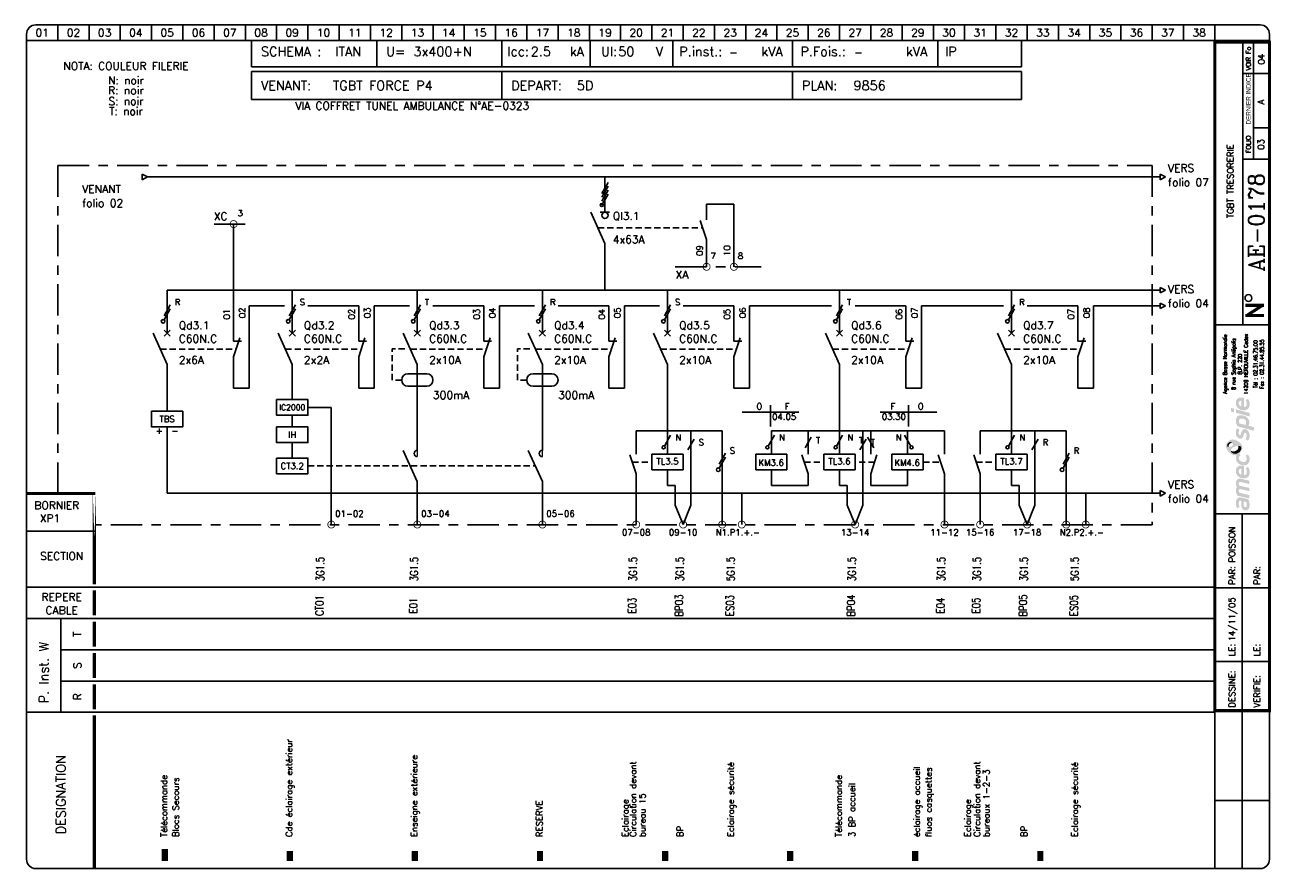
# Model space of a CAD drawing. Header units: millimetres. Extents: x 0 to 398, y -1 to 270.
import ezdxf
from ezdxf.enums import TextEntityAlignment as Align

# ---------------------------------------------------------------- set-up
doc = ezdxf.new("R2010")
doc.units = ezdxf.units.MM
doc.header["$LTSCALE"] = 20
doc.header["$MEASUREMENT"] = 0
doc.linetypes.add('AXES', pattern=[0.95, 0.5, -0.15, 0.15, -0.15])
doc.linetypes.add('DISCONTINU', pattern=[0.15, 0.1, -0.05])
for name, color, linetype in [('POINTILLE', 5, 'DISCONTINU'), ('TEXTE', 3, 'Continuous'), ('TRAIAXE', 6, 'AXES'), ('TRAIFIN', 1, 'Continuous'), ('TRAIGROS', 2, 'Continuous'), ('TRAIMOY', 4, 'Continuous')]:
    doc.layers.add(name, color=color, linetype=linetype)
doc.styles.add('ROMANC', font='romanc')
doc.styles.add('ROMANS8', font='ROMANS8.shx')
doc.styles.get("Standard").update_dxf_attribs({"font": 'simplex.shx'})
doc.styles.add('TEXTE', font='txt8', dxfattribs={"height": 2.5})
doc.styles.add('TXT', font='txt', dxfattribs={"width": 0.8})

# ---------------------------------------------------------------- blocks, each defined once
blk = doc.blocks.new('CART')
at = {"layer": 'TEXTE', "color": 7}
for p, q in [((72.02, 264.91), (72.02, 256.49)), ((112.02, 264.91), (112.02, 256.49)), ((152.02, 264.91), (152.02, 256.49)), ((180.26, 264.91), (180.26, 256.49)), ((206.73, 264.91), (206.73, 256.49)), ((244.98, 264.91), (244.98, 256.49)), ((291.46, 264.91), (291.46, 256.49)), ((318.22, 264.91), (318.22, 256.49)), ((318.22, 256.49), (72.02, 256.49)), ((72, 255), (318.25, 255)), ((72, 246), (72, 255)), ((152, 255), (152, 246)), ((245, 255), (245, 246)), ((318.25, 255), (318.25, 246)), ((318.25, 246), (72, 246)), ((11.02, 79.91), (11.02, 49.91))]:
    blk.add_line(p, q, dxfattribs=at)
at = {"layer": 'TEXTE', "color": 7, "const_width": 1}
for points in [[(395.77, 180.16), (389.77, 180.16)], [(390.27, 176.91), (395.27, 180.16)], [(395.77, 176.91), (389.77, 176.91)]]:
    blk.add_lwpolyline(points, dxfattribs=at)
at = {"layer": 'TEXTE', "color": 7}
blk.add_circle((390.78, 182.5), 1.08, dxfattribs=at)
at = {"layer": 'TRAIAXE', "color": 6}
for p, q in [((10.02, 224.91), (360.02, 224.91)), ((10.02, 119.91), (10.02, 224.91)), ((360.02, 224.91), (360.02, 109.91)), ((360.02, 109.91), (22.02, 109.91))]:
    blk.add_line(p, q, dxfattribs=at)
at = {"layer": 'TRAIFIN', "color": 7}
for p, q in [((10.02, 269.91), (10.02, 264.91)), ((20.02, 269.91), (20.02, 264.91)), ((30.02, 269.91), (30.02, 264.91)), ((40.02, 269.91), (40.02, 264.91)), ((50.02, 269.91), (50.02, 264.91)), ((60.02, 269.91), (60.02, 264.91)), ((70.02, 269.91), (70.02, 264.91)), ((80.02, 269.91), (80.02, 264.91)), ((90.02, 269.91), (90.02, 264.91)), ((100.02, 269.91), (100.02, 264.91)), ((110.02, 269.91), (110.02, 264.91)), ((120.02, 269.91), (120.02, 264.91)), ((130.02, 269.91), (130.02, 264.91)), ((140.02, 269.91), (140.02, 264.91)), ((150.02, 269.91), (150.02, 264.91)), ((160.02, 269.91), (160.02, 264.91)), ((170.02, 269.91), (170.02, 264.91)), ((180.02, 269.91), (180.02, 264.91)), ((190.02, 269.91), (190.02, 264.91)), ((200.02, 269.91), (200.02, 264.91)), ((210.02, 269.91), (210.02, 264.91)), ((220.02, 269.91), (220.02, 264.91)), ((230.02, 269.91), (230.02, 264.91)), ((240.02, 269.91), (240.02, 264.91)), ((250.02, 269.91), (250.02, 264.91)), ((260.02, 269.91), (260.02, 264.91)), ((270.02, 269.91), (270.02, 264.91)), ((280.02, 269.91), (280.02, 264.91)), ((290.02, 269.91), (290.02, 264.91)), ((300.02, 269.91), (300.02, 264.91)), ((310.02, 269.91), (310.02, 264.91)), ((320.02, 269.91), (320.02, 264.91)), ((330.02, 269.91), (330.02, 264.91)), ((340.02, 269.91), (340.02, 264.91)), ((350.02, 269.91), (350.02, 264.91)), ((360.02, 269.91), (360.02, 264.91)), ((370.02, 269.91), (370.02, 264.91)), ((380.02, 269.91), (380.02, 264.91)), ((392.43, 226.95), (392.43, 264.41)), ((392.43, 237), (396.98, 237))]:
    blk.add_line(p, q, dxfattribs=at)
at = {"layer": 'TRAIGROS', "color": 7}
for p, q in [((3.02, 269.91), (394.52, 269.91)), ((0.02, 266.91), (0.02, 264.91)), ((397.52, 264.91), (0.02, 264.91)), ((397.52, 264.91), (0.02, 264.91)), ((0.02, 264.91), (0.02, 2.91)), ((389.02, 173.91), (389.02, 264.41)), ((397.52, 266.91), (397.52, 264.91)), ((397.52, 2.91), (397.52, 264.91)), ((389.02, 254.41), (397.02, 254.41)), ((389.02, 226.92), (397.02, 226.92)), ((380.02, 173.91), (397.52, 173.91)), ((380.02, 113.43), (397.53, 113.43)), ((0.02, 107.91), (22.02, 107.91)), ((0.02, 89.91), (380.02, 89.91)), ((11.02, 79.91), (0.02, 79.91)), ((11.02, 79.91), (380.02, 79.91)), ((11.02, 69.91), (380.02, 69.91)), ((11.02, 59.91), (380.02, 59.91)), ((0.02, 49.91), (380.02, 49.91)), ((380.02, -0.12), (380.02, 50.43)), ((3.02, -0.09), (394.52, -0.09))]:
    blk.add_line(p, q, dxfattribs=at)
for points, const_width in [([(380.02, 264.41), (380.02, 50.43), (397.52, 50.43), (397.52, 264.41), (380.02, 264.41)], 1), ([(0.02, 119.91), (22.02, 119.91)], 1), ([(21.73, 88.91), (21.73, 80.91)], 1), ([(21.73, 78.91), (21.73, 70.91)], 1), ([(21.73, 68.91), (21.73, 60.91)], 1), ([(21.73, 58.91), (21.73, 50.91)], 1), ([(21.73, 48.91), (21.73, 43.38)], 1), ([(21.73, 43.38), (21.73, -0.09)], 1), ([(44.23, 6.14), (44.23, 2.27)], 2), ([(84.23, 5.5), (84.23, 2.27)], 2), ([(124.23, 5.5), (124.23, 2.27)], 2), ([(164.23, 5.5), (164.23, 2.27)], 2), ([(204.23, 5.5), (204.23, 2.27)], 2), ([(244.23, 5.5), (244.23, 2.27)], 2), ([(284.23, 5.5), (284.23, 2.27)], 2), ([(324.23, 5.5), (324.23, 2.27)], 2)]:
    blk.add_lwpolyline(points, dxfattribs=dict(at, const_width=const_width))
at = {"layer": 'TRAIGROS', "color": 7, "const_width": 1}
blk.add_lwpolyline([(21.73, 119.95), (21.73, 90.91)], close=True, dxfattribs=at)
at = {"layer": 'TRAIGROS', "color": 7}
for centre, start, end in [((3.02, 266.91), 90, 180), ((394.52, 266.91), 0, 90), ((3.02, 2.91), 180, 270), ((394.52, 2.91), 270, 0)]:
    blk.add_arc(centre, 3, start, end, dxfattribs=at)
at = {"layer": 'TRAIMOY', "color": 7}
for p, q in [((388.77, -0.1), (388.77, 113.43)), ((380.02, 89.73), (397.53, 89.73)), ((380.02, 66.18), (397.53, 66.18)), ((380.02, 21.66), (397.53, 21.66))]:
    blk.add_line(p, q, dxfattribs=at)
at = {"layer": 'TEXTE', "color": 7}
for s, p in [('01', (5.02, 267.41)), ('02', (15.02, 267.41)), ('03', (25.02, 267.41)), ('04', (35.02, 267.41)), ('05', (45.02, 267.41)), ('06', (55.02, 267.41)), ('07', (65.02, 267.41)), ('08', (75.02, 267.41)), ('09', (85.02, 267.41)), ('10', (95.02, 267.41)), ('11', (105.02, 267.41)), ('12', (115.02, 267.41)), ('13', (125.02, 267.41)), ('14', (135.02, 267.41)), ('15', (145.02, 267.41)), ('16', (155.02, 267.41)), ('17', (165.02, 267.41)), ('18', (175.02, 267.41)), ('19', (185.02, 267.41)), ('20', (195.02, 267.41)), ('21', (205.02, 267.41)), ('22', (215.02, 267.41)), ('23', (225.02, 267.41)), ('24', (235.02, 267.41)), ('25', (245.02, 267.41)), ('26', (255.02, 267.41)), ('27', (265.02, 267.41)), ('28', (275.02, 267.41)), ('29', (285.02, 267.41)), ('30', (295.02, 267.41)), ('31', (305.02, 267.41)), ('32', (315.02, 267.41)), ('33', (325.02, 267.41)), ('34', (335.02, 267.41)), ('35', (345.02, 267.41)), ('36', (355.02, 267.41)), ('37', (365.02, 267.41)), ('38', (375.02, 267.41))]:
    blk.add_text(s, height=2.5, dxfattribs=at).set_placement(p, align=Align.MIDDLE)
for s, height, p in [('kA', 3, (173.77, 259.91)), ('Ul:', 3, (183.77, 259.91)), ('P.inst.:', 3, (208.77, 259.91)), ('kVA', 3, (235.02, 259.91)), ('P.Fois.:', 3, (247.52, 259.91)), ('kVA', 3, (281.27, 259.91)), ('SCHEMA :', 3, (75.02, 259.91)), ('U=', 3, (115.02, 259.91)), ('Icc:', 3, (153.77, 259.91)), ('V', 3, (201.27, 259.91)), ('IP', 3, (293.77, 259.91)), ('VENANT:', 3, (75, 249)), ('DEPART:', 3, (155, 249)), ('PLAN:', 3, (248, 249)), ('BORNIER', 2.5, (2.52, 114.91))]:
    blk.add_text(s, height=height, dxfattribs=at).set_placement(p)
at = {"layer": 'TEXTE', "color": 7, "width": 0.867769}
blk.add_text('VOIR Fo', height=1.5, rotation=90, dxfattribs=at).set_placement((391.52, 255.41), (391.52, 262.91), align=Align.FIT)
at = {"layer": 'TEXTE', "color": 7, "style": 'TXT', "width": 0.8}
blk.add_text('DERNIER INDICE', height=1.5, rotation=90, dxfattribs=at).set_placement((391.52, 238.03))
at = {"layer": 'TEXTE', "color": 7}
for s, height, p in [('FOLIO', 1.5, (391.52, 231.67)), ('T', 2.5, (17.52, 74.91)), ('S', 2.5, (17.52, 64.91)), ('R', 2.5, (17.52, 54.91))]:
    blk.add_text(s, height=height, rotation=90, dxfattribs=at).set_placement(p, align=Align.CENTER)
for s, p in [('SECTION', (11.27, 98.66)), ('REPERE', (11.27, 85.59)), ('CABLE', (11.27, 81.3))]:
    blk.add_text(s, height=2.5, dxfattribs=at).set_placement(p, align=Align.CENTER)
for s, height, p in [('PAR:', 2, (386.53, 90.73)), ('PAR:', 2, (394.53, 90.73)), ('P. Inst. W', 3, (7.05, 52.81)), ('LE:', 2, (386.53, 67.86)), ('LE:', 2, (394.53, 67.86)), ('DESSINE:', 2, (386.53, 51.43)), ('VERIFIE:', 2, (394.53, 51.43)), ('DESIGNATION', 3, (12.52, 10.91))]:
    blk.add_text(s, height=height, rotation=90, dxfattribs=at).set_placement(p)
at = {"layer": 'TEXTE', "color": 4, "style": 'ROMANC'}
for tag, height, p in [('FOLIO_SUIVANT', 2, (395.92, 258.95)), ('INDICE', 2, (395.81, 245.26)), ('FOLIO', 2, (395.81, 231.67)), ('NUMERO', 5, (395.81, 206.7))]:
    blk.add_attdef(tag, text='', height=height, rotation=90, dxfattribs=at).set_placement(p, align=Align.CENTER)
for tag, p, height in [('REGIME_DE_NEUTRE', (98.77, 259.91), 3), ('TENSION', (123.77, 259.91), 3), ('ICC', (161.27, 259.91), 3), ('UI', (189.27, 259.91), 3), ('P_INSTAL', (224.73, 259.91), 2.5), ('PUISSSANCE_DE_FOISO', (264.73, 259.91), 2.5), ('VENANT_DE', (98, 249), 3), ('DEPART', (176, 249), 3), ('PLAN', (264.5, 249), 3)]:
    blk.add_attdef(tag, p, '', height=height, dxfattribs=at)
blk.add_attdef('INTITULE_DU_PLAN', text='', height=2, rotation=90, dxfattribs=at).set_placement((385.02, 219.91), align=Align.MIDDLE)
for tag, p in [('DESSINATEUR', (386.55, 97.87)), ('DATE', (386.53, 72.67))]:
    blk.add_attdef(tag, p, '', height=2, rotation=90, dxfattribs=at)
blk = doc.blocks.new('JC')
at = {"layer": 'TEXTE'}
for s, p in [('NOTA: COULEUR FILERIE', (10.73, 20.01)), ('N: noir', (10.73, 15.46)), ('R: noir', (10.73, 12.25)), ('S: noir', (10.73, 8.81)), ('T: noir', (10.73, 5.6))]:
    blk.add_text(s, height=2.5, dxfattribs=at).set_placement(p, align=Align.MIDDLE)
blk = doc.blocks.new('LOGO')
h = blk.add_hatch(color=187)
h.paths.add_polyline_path([(0.27, -25.15), (-0.26, -25.03), (-0.61, -25.01), (-0.96, -25.01), (-1.3, -25.15), (-1.56, -25.39), (-1.76, -25.66), (-1.92, -26.06), (-2.01, -26.61), (-2, -27.13), (-1.95, -27.54), (-1.82, -27.98), (-1.59, -28.49), (-0.78, -28.03), (-0.88, -27.84), (-0.99, -27.58), (-1.06, -27.27), (-1.09, -26.94), (-1.07, -26.65), (-1.03, -26.36), (-0.9, -26.15), (-0.74, -26.05), (-0.59, -26.04), (-0.23, -26.1), (-0.26, -26.47), (-0.29, -26.77), (-0.31, -27.1), (-0.31, -27.41), (-0.26, -27.77), (-0.19, -28.1), (-0.05, -28.44), (0.2, -28.78), (0.48, -28.98), (0.87, -29.11), (1.22, -29.1), (1.58, -29.04), (1.84, -28.87), (2.14, -28.53), (2.3, -28.16), (2.37, -27.71), (2.36, -27.1), (2.28, -26.51), (2.08, -25.89), (1.89, -25.54), (0.84, -25.3)])
h.paths.add_polyline_path([(0.54, -26.31), (1.32, -26.47), (1.41, -26.69), (1.48, -27.01), (1.49, -27.42), (1.48, -27.74), (1.4, -27.9), (1.29, -28.03), (1.14, -28.09), (0.96, -28.1), (0.81, -28.07), (0.69, -27.97), (0.6, -27.85), (0.54, -27.71), (0.5, -27.54), (0.49, -27.3), (0.49, -27.06), (0.5, -26.59)], flags=16)
h.paths.add_polyline_path([(-0.88, -23.47), (-0.97, -23.29), (-1.06, -23.08), (-1.08, -22.86), (-1.05, -22.63), (-0.97, -22.45), (-0.79, -22.36), (-0.5, -22.33), (2.29, -23.01), (2.29, -21.94), (-0.8, -21.24), (-0.96, -21.08), (-1.06, -20.77), (-1.1, -20.45), (-1, -20.2), (-0.87, -20.11), (-0.7, -20.03), (-0.48, -20.05), (2.29, -20.7), (2.29, -19.65), (-0.36, -19.01), (-0.65, -19), (-1.01, -19.01), (-1.3, -19.12), (-1.55, -19.28), (-1.77, -19.54), (-1.9, -19.8), (-1.98, -20), (-2.02, -20.38), (-2.01, -20.76), (-1.91, -21.13), (-1.79, -21.45), (-1.64, -21.71), (-1.75, -21.83), (-1.89, -22.08), (-1.98, -22.36), (-2.01, -22.66), (-2.01, -23), (-1.95, -23.36), (-1.85, -23.71), (-1.69, -24.08), (-1.5, -24.43), (2.29, -25.32), (2.29, -24.26)])
h.paths.add_polyline_path([(-0.19, -14.81), (-0.51, -14.81), (-0.91, -14.88), (-1.19, -15), (-1.42, -15.16), (-1.64, -15.38), (-1.83, -15.67), (-1.95, -15.97), (-2, -16.26), (-2.02, -16.52), (-2.01, -16.84), (-1.96, -17.15), (-1.84, -17.46), (-1.65, -17.81), (-1.41, -18.09), (-1.14, -18.33), (-0.89, -18.51), (-0.59, -18.68), (-0.17, -18.82), (0.24, -18.89), (0.59, -18.91), (0.98, -18.88), (1.37, -18.75), (1.77, -18.51), (2.17, -18.06), (2.33, -17.58), (2.38, -17.11), (2.38, -16.56), (2.33, -16.15), (2.2, -15.79), (2.03, -15.5), (1.82, -15.25), (1.14, -15.68), (1.3, -15.94), (1.42, -16.3), (1.49, -16.68), (1.49, -16.99), (1.43, -17.33), (1.23, -17.63), (0.99, -17.81), (0.79, -17.86), (0.6, -17.84), (0.6, -14.97), (0.23, -14.85)])
h.paths.add_polyline_path([(-0.26, -17.69), (-0.43, -17.64), (-0.58, -17.55), (-0.76, -17.39), (-0.9, -17.24), (-1.01, -17.02), (-1.06, -16.86), (-1.08, -16.63), (-1.06, -16.36), (-0.96, -16.16), (-0.83, -15.98), (-0.62, -15.87), (-0.44, -15.83), (-0.26, -15.83)], flags=16)
h.paths.add_polyline_path([(-0.09, -13.56), (-0.44, -13.4), (-0.74, -13.16), (-0.95, -12.9), (-1.04, -12.61), (-1.08, -12.36), (-1.02, -12.05), (-0.89, -11.83), (-0.73, -11.69), (-0.61, -11.61), (-0.5, -11.55), (-0.88, -10.89), (-1.08, -11.04), (-1.32, -11.18), (-1.51, -11.28), (-1.78, -11.38), (-1.87, -11.55), (-1.97, -11.89), (-2.01, -12.3), (-1.98, -12.76), (-1.82, -13.35), (-1.54, -13.76), (-1.25, -14.08), (-0.85, -14.34), (-0.48, -14.51), (-0.05, -14.65), (0.44, -14.71), (0.94, -14.69), (1.47, -14.5), (1.83, -14.25), (2.09, -13.94), (2.26, -13.6), (2.36, -13.21), (2.39, -12.82), (2.37, -12.43), (2.27, -11.98), (2.07, -11.58), (1.82, -11.23), (1.12, -11.67), (1.29, -11.95), (1.43, -12.27), (1.45, -12.61), (1.43, -12.96), (1.23, -13.36), (0.95, -13.57), (0.61, -13.63), (0.31, -13.63)])
h.paths.add_polyline_path([(1.25, -3.19), (0.94, -3.13), (0.59, -3.14), (0.32, -3.25), (0.1, -3.49), (-0.12, -3.81), (-0.25, -4.17), (-0.38, -4.62), (-0.46, -4.92), (-0.59, -5.03), (-0.74, -5.08), (-0.86, -5.03), (-0.96, -4.94), (-1.06, -4.74), (-1.12, -4.53), (-1.11, -4.23), (-1.07, -3.86), (-1.01, -3.51), (-0.93, -3.23), (-1.72, -2.85), (-1.84, -3.12), (-1.93, -3.4), (-1.97, -3.68), (-2, -3.98), (-2.02, -4.32), (-2, -4.65), (-1.94, -5.01), (-1.8, -5.31), (-1.64, -5.58), (-1.4, -5.84), (-1.11, -6.04), (-0.85, -6.17), (-0.56, -6.2), (-0.24, -6.15), (0.01, -5.99), (0.18, -5.81), (0.32, -5.51), (0.41, -5.18), (0.51, -4.86), (0.57, -4.63), (0.67, -4.45), (0.78, -4.33), (0.97, -4.29), (1.15, -4.35), (1.3, -4.55), (1.41, -4.85), (1.44, -5.24), (1.41, -5.62), (1.33, -5.91), (1.23, -6.15), (1.09, -6.39), (1.78, -6.81), (1.86, -6.74), (1.97, -6.61), (2.14, -6.32), (2.27, -6), (2.36, -5.62), (2.37, -5.24), (2.35, -4.86), (2.3, -4.52), (2.19, -4.21), (2.03, -3.92), (1.85, -3.65), (1.57, -3.35)])
h.paths.add_polyline_path([(1.14, 0.91), (0.82, 1.08), (0.5, 1.2), (0.1, 1.27), (-0.26, 1.3), (-0.73, 1.29), (-1.12, 1.19), (-1.38, 1.04), (-1.61, 0.8), (-1.77, 0.55), (-1.89, 0.33), (-1.98, 0.01), (-2.01, -0.32), (-1.99, -0.65), (-1.95, -1.02), (-1.88, -1.34), (-1.76, -1.63), (-1.63, -1.96), (-1.52, -2.24), (3.84, -3.66), (3.84, -2.51), (1.96, -2.01), (2.11, -1.85), (2.24, -1.56), (2.27, -1.32), (2.29, -1.04), (2.27, -0.75), (2.21, -0.44), (2.07, -0.1), (1.9, 0.2), (1.71, 0.44), (1.43, 0.71)])
h.paths.add_polyline_path([(0.98, -1.77), (-0.92, -1.28), (-0.98, -1.1), (-1.05, -0.84), (-1.07, -0.56), (-1.04, -0.29), (-0.94, -0.06), (-0.77, 0.11), (-0.53, 0.2), (-0.24, 0.22), (0.04, 0.2), (0.35, 0.13), (0.58, 0.05), (0.81, -0.07), (1.02, -0.24), (1.19, -0.46), (1.27, -0.68), (1.28, -0.93), (1.28, -1.16), (1.24, -1.43), (1.15, -1.61)], flags=16)
h.paths.add_polyline_path([(-1.97, 3.22), (-1.97, 2.11), (2.35, 0.95), (2.35, 2.06)])
h.paths.add_polyline_path([(-3.55, 3.65), (-3.55, 2.48), (-2.65, 2.25), (-2.65, 3.43)])
h.paths.add_polyline_path([(-0.19, 6.99), (-0.51, 6.99), (-0.91, 6.92), (-1.19, 6.81), (-1.42, 6.64), (-1.64, 6.43), (-1.83, 6.14), (-1.95, 5.83), (-2, 5.54), (-2.02, 5.28), (-2.01, 4.96), (-1.96, 4.66), (-1.84, 4.34), (-1.65, 4), (-1.41, 3.71), (-1.14, 3.48), (-0.89, 3.29), (-0.59, 3.12), (-0.17, 2.98), (0.24, 2.92), (0.59, 2.89), (0.98, 2.93), (1.37, 3.06), (1.77, 3.29), (2.17, 3.75), (2.33, 4.22), (2.38, 4.7), (2.38, 5.24), (2.33, 5.65), (2.2, 6.02), (2.03, 6.3), (1.82, 6.56), (1.14, 6.13), (1.3, 5.87), (1.42, 5.5), (1.49, 5.12), (1.49, 4.82), (1.43, 4.47), (1.23, 4.17), (0.99, 4), (0.79, 3.94), (0.6, 3.96), (0.6, 6.83), (0.23, 6.96)])
h.paths.add_polyline_path([(-0.26, 4.11), (-0.43, 4.16), (-0.58, 4.26), (-0.76, 4.42), (-0.9, 4.56), (-1.01, 4.78), (-1.06, 4.95), (-1.08, 5.17), (-1.06, 5.44), (-0.96, 5.64), (-0.83, 5.82), (-0.62, 5.93), (-0.44, 5.97), (-0.26, 5.97)], flags=16)
h = blk.add_hatch(color=135)
h.paths.add_polyline_path([(-2.62, -6.48), (-2.99, -6.44), (-3.33, -6.46), (-3.66, -6.54), (-3.9, -6.66), (-4.19, -6.88), (-4.48, -7.12), (-4.72, -7.4), (-4.9, -7.71), (-5.08, -8.08), (-5.15, -8.51), (-5.14, -8.84), (-5.03, -9.22), (-4.88, -9.56), (-4.68, -9.88), (-4.46, -10.22), (-4.19, -10.51), (-3.87, -10.81), (-3.57, -11.02), (-3.23, -11.21), (-2.91, -11.36), (-2.54, -11.44), (-2.16, -11.45), (-1.78, -11.38), (-1.51, -11.28), (-1.32, -11.18), (-1.08, -11.04), (-0.88, -10.89), (-0.73, -10.77), (-0.54, -10.54), (-0.29, -10.22), (-0.06, -9.77), (0.06, -9.2), (0.05, -8.64), (-0.11, -8.22), (-0.36, -7.85), (-0.69, -7.52), (-1.07, -7.21), (-1.43, -6.95), (-1.9, -6.73), (-2.27, -6.57)])
h.paths.add_polyline_path([(-2.94, -7.94), (-2.93, -8.06), (-2.93, -8.18), (-2.98, -8.34), (-3.08, -8.43), (-3.22, -8.54), (-3.43, -8.66), (-3.65, -8.75), (-3.89, -8.84), (-4.16, -8.87), (-4.34, -8.85), (-4.5, -8.82), (-4.67, -8.73), (-4.76, -8.58), (-4.8, -8.43), (-4.79, -8.24), (-4.75, -8.06), (-4.69, -7.92), (-4.59, -7.78), (-4.48, -7.64), (-4.34, -7.51), (-4.19, -7.41), (-4, -7.31), (-3.79, -7.28), (-3.58, -7.31), (-3.42, -7.38), (-3.25, -7.49), (-3.12, -7.62), (-3.02, -7.79)], flags=16)
h.paths.add_polyline_path([(-1.84, -8.57), (-1.32, -8.49), (-1.12, -8.49), (-0.87, -8.49), (-0.65, -8.57), (-0.45, -8.72), (-0.32, -8.9), (-0.26, -9.1), (-0.28, -9.35), (-0.35, -9.63), (-0.51, -9.97), (-0.73, -10.32), (-1.02, -10.58), (-1.39, -10.82), (-1.78, -10.98), (-2.23, -11.04), (-2.55, -11.01), (-2.82, -10.95), (-3.16, -10.77), (-3.4, -10.52), (-3.53, -10.28), (-3.6, -10.02), (-3.6, -9.73), (-3.5, -9.48), (-3.31, -9.23), (-3, -9.04), (-2.68, -8.88), (-2.26, -8.71)], flags=16)
h = blk.add_hatch(color=253)
h.paths.add_polyline_path([(-4, -7.31), (-4.19, -7.41), (-4.34, -7.51), (-4.48, -7.64), (-4.59, -7.78), (-4.69, -7.92), (-4.75, -8.06), (-4.79, -8.24), (-4.8, -8.43), (-4.76, -8.58), (-4.67, -8.73), (-4.5, -8.82), (-4.34, -8.85), (-4.36, -8.64), (-4.33, -8.43), (-4.27, -8.21), (-4.19, -8.05), (-4.09, -7.91), (-3.95, -7.79), (-3.82, -7.69), (-3.65, -7.62), (-3.47, -7.58), (-3.28, -7.58), (-3.12, -7.62), (-3.25, -7.49), (-3.42, -7.38), (-3.58, -7.31), (-3.79, -7.28)])
h.paths.add_polyline_path([(-0.87, -8.49), (-1.12, -8.49), (-1.32, -8.49), (-1.27, -8.65), (-1.22, -8.89), (-1.24, -9.17), (-1.31, -9.4), (-1.45, -9.63), (-1.67, -9.84), (-1.91, -10), (-2.2, -10.15), (-2.48, -10.22), (-2.71, -10.25), (-2.97, -10.24), (-3.22, -10.21), (-3.44, -10.12), (-3.6, -10.02), (-3.53, -10.28), (-3.4, -10.52), (-3.16, -10.77), (-2.82, -10.95), (-2.55, -11.01), (-2.23, -11.04), (-1.78, -10.98), (-1.39, -10.82), (-1.02, -10.58), (-0.73, -10.32), (-0.51, -9.97), (-0.35, -9.63), (-0.28, -9.35), (-0.26, -9.1), (-0.32, -8.9), (-0.45, -8.72), (-0.65, -8.57)])
at = {"color": 7, "style": 'ROMANS8', "width": 0.8}
for s, height, p in [('Agence Basse Normandie', 1.2384, (-4.85, 17.68)), ('8 rue Sophia Antipolis', 1.2384, (-2.12, 17.68)), ('14209 HEROUVILLE Cedex', 1.2384, (1.84, 17.68)), ('B.P. 220', 1.238, (-0.08, 17.68)), ('Tél : 02.31.46.75.00', 1.2384, (4.88, 17.68)), ('Fax : 02.31.44.85.55', 1.2384, (6.91, 17.68))]:
    blk.add_text(s, height=height, rotation=90, dxfattribs=at).set_placement(p, align=Align.CENTER)
blk = doc.blocks.new('U6')
at = {"layer": 'TRAIFIN'}
blk.add_circle((0, -1), 1, dxfattribs=at)
at = {"layer": 'TRAIGROS'}
for p, q in [((0, -10), (-4.5, 0)), ((-1.5, 0), (1.5, 0))]:
    blk.add_line(p, q, dxfattribs=at)
blk = doc.blocks.new('U75')
at = {"layer": 'TRAIFIN', "const_width": 0.25}
blk.add_lwpolyline([(-1.125, 0, 1), (1.125, 0, 1)], format="xyb", close=True, dxfattribs=at)
blk = doc.blocks.new('U102')
at = {"layer": 'TRAIFIN'}
for p, q in [((1, 0.75), (-1, -2.75)), ((-1, -4), (1, -0.5)), ((1, -1.75), (-1, -5.25)), ((-1, -6.5), (1, -3))]:
    blk.add_line(p, q, dxfattribs=at)
blk.add_circle((-1, -6.5), 0.5, dxfattribs=at)
blk = doc.blocks.new('U100')
at = {"layer": 'TRAIFIN'}
for p, q in [((1.11, 2.62), (-0.89, -0.88)), ((-0.89, -2.13), (1.11, 1.37))]:
    blk.add_line(p, q, dxfattribs=at)
blk.add_circle((-1.18, -2.64), 0.585, dxfattribs=at)
blk = doc.blocks.new('R12')
at = {"layer": 'TRAIFIN'}
blk.add_line((0, 0), (0, 10), dxfattribs=at)
at = {"layer": 'TRAIGROS'}
for p, q in [((2, 16), (0, 10)), ((0, 15), (2.5, 15))]:
    blk.add_line(p, q, dxfattribs=at)
blk = doc.blocks.new('R1')
at = {"layer": 'TRAIFIN'}
for p, q in [((0, 10), (0, 15)), ((-5, 10), (5, 10)), ((-5, 5), (-5, 10)), ((5, 10), (5, 5)), ((5, 5), (-5, 5)), ((0, 0), (0, 5))]:
    blk.add_line(p, q, dxfattribs=at)
blk = doc.blocks.new('x66')
at = {"linetype": 'Continuous'}
blk.add_lwpolyline([(-1.73, 2.5), (1.73, 0.5)], dxfattribs=at)
blk.add_circle((2.17, 0.25), 0.5, dxfattribs=at)
blk = doc.blocks.new('x59')
at = {"linetype": 'Continuous'}
blk.add_lwpolyline([(-1.73, 1), (1.73, -1)], dxfattribs=at)

msp = doc.modelspace()

# ---------------------------------------------------------------- linework, layer by layer
for p, q in [((36.97, 222.14), (36.97, 220.36)), ((36.97, 222.14), (38.75, 221.25)), ((36.97, 220.36), (38.75, 221.25)), ((362.5, 222.14), (364.28, 221.25)), ((362.5, 222.14), (362.5, 220.36)), ((362.5, 220.36), (364.28, 221.25)), ((362.5, 185.89), (364.28, 185)), ((362.5, 185.89), (362.5, 184.11)), ((362.5, 184.11), (364.28, 185)), ((362.5, 180.89), (364.28, 180)), ((362.5, 180.89), (362.5, 179.11)), ((362.5, 179.11), (364.28, 180)), ((362.5, 120.89), (364.28, 120)), ((362.5, 120.89), (362.5, 119.11)), ((362.5, 119.11), (364.28, 120))]:
    msp.add_line(p, q)
at = {"layer": 'POINTILLE'}
for p, q in [((182.75, 205), (216.25, 205)), ((42.8, 166.14), (67.06, 166.14)), ((82.8, 166.14), (107.06, 166.14)), ((122.8, 166.14), (147.06, 166.14)), ((162.8, 166.14), (187.06, 166.14)), ((202.8, 166.14), (227.06, 166.14)), ((257.8, 166.14), (282.06, 166.14)), ((312.8, 166.14), (337.06, 166.14)), ((90, 128.75), (162.75, 128.75)), ((193.75, 130), (200, 130)), ((248.75, 130), (255, 130)), ((271.25, 130), (265, 130)), ((286.79, 130), (292.34, 130)), ((303.75, 130), (310, 130))]:
    msp.add_line(p, q, dxfattribs=at)
at = {"layer": 'POINTILLE', "flags": 128}
for points in [[(120, 156.25), (117, 156.25), (117, 166.25), (122, 166.25)], [(160, 156.25), (157, 156.25), (157, 166.25), (162, 166.25)]]:
    msp.add_lwpolyline(points, dxfattribs=at)
at = {"layer": 'TRAIAXE'}
for p, q in [((60, 206.17), (72.5, 206.17)), ((207.5, 192.5), (235, 192.5))]:
    msp.add_line(p, q, dxfattribs=at)
at = {"layer": 'TRAIFIN'}
for p, q in [((226.25, 212.5), (217.5, 212.5)), ((217.5, 207.5), (217.5, 212.5)), ((226.25, 212.5), (226.25, 192.5)), ((66.25, 168.71), (66.25, 206.25)), ((217.5, 192.5), (217.5, 201.26)), ((71.25, 153.64), (71.25, 180)), ((106.25, 168.71), (106.25, 180)), ((111.25, 153.64), (111.25, 180)), ((146.25, 168.71), (146.25, 180)), ((151.25, 153.64), (151.25, 180)), ((186.25, 168.71), (186.25, 180)), ((191.25, 153.64), (191.25, 180)), ((226.25, 168.71), (226.25, 180)), ((231.25, 153.64), (231.25, 180)), ((281.25, 168.71), (281.25, 180)), ((286.25, 153.64), (286.25, 180)), ((336.25, 168.71), (336.25, 180)), ((341.25, 153.64), (341.25, 180)), ((66.25, 153.71), (66.25, 153.64)), ((66.25, 153.64), (71.25, 153.64)), ((85, 150), (85, 153.75)), ((106.25, 153.71), (106.25, 153.64)), ((106.25, 153.64), (111.25, 153.64)), ((146.25, 153.71), (146.25, 153.64)), ((146.25, 153.64), (151.25, 153.64)), ((186.25, 153.71), (186.25, 153.64)), ((186.25, 153.64), (191.25, 153.64)), ((226.25, 153.71), (226.25, 153.64)), ((226.25, 153.64), (231.25, 153.64)), ((281.25, 153.71), (281.25, 153.64)), ((281.25, 153.64), (286.25, 153.64)), ((336.25, 153.71), (336.25, 153.64)), ((336.25, 153.64), (341.25, 153.64)), ((45, 146.25), (45, 150)), ((90, 147.5), (97.5, 147.5)), ((97.5, 147.5), (97.5, 110)), ((237.94, 148.19), (237.94, 145.94)), ((282.06, 148.19), (282.06, 145.94)), ((85, 141.25), (85, 145)), ((237.94, 145.94), (228.9, 145.94)), ((246.98, 145.94), (237.94, 145.94)), ((237.94, 145.94), (237.94, 143.68)), ((237.94, 143.68), (237.94, 141.42)), ((273.02, 145.94), (282.06, 145.94)), ((282.06, 145.94), (291.1, 145.94)), ((282.06, 145.94), (282.06, 143.68)), ((282.06, 143.68), (282.06, 141.42)), ((45, 136.25), (45, 141.25)), ((250, 140), (238.21, 140)), ((238.21, 140), (238.21, 137.5)), ((260, 140), (293.59, 140)), ((281.79, 140), (281.79, 137.5)), ((45, 136.25), (45, 120)), ((85, 131.25), (85, 136.25)), ((250, 125), (250, 126.26)), ((250, 122.5), (250, 125)), ((270, 125), (270, 126.26)), ((270, 122.5), (270, 125)), ((45, 120), (362.5, 120)), ((228.75, 110), (228.75, 120)), ((238.21, 122.5), (250, 122.5)), ((281.79, 122.5), (270, 122.5)), ((338.75, 110), (338.75, 120))]:
    msp.add_line(p, q, dxfattribs=at)
for points in [[(71.25, 180), (82.5, 180)], [(90, 180), (106.25, 180)], [(111.25, 180), (122.5, 180)], [(130, 180), (146.25, 180)], [(151.25, 180), (162.5, 180)], [(170, 180), (186.25, 180)], [(191.25, 180), (202.5, 180)], [(210, 180), (226.25, 180)], [(231.25, 180), (257.5, 180)], [(265, 180), (281.25, 180)], [(286.25, 180), (312.5, 180)], [(320, 180), (336.25, 180)], [(341.25, 180), (362.5, 180)]]:
    msp.add_lwpolyline(points, dxfattribs=at)
for points in [[(80, 150), (90, 150), (90, 145), (80, 145)], [(40, 146.25), (50, 146.25), (50, 141.25), (40, 141.25)], [(80, 141.25), (90, 141.25), (90, 136.25), (80, 136.25)], [(80, 131.25), (90, 131.25), (90, 126.25), (80, 126.25)]]:
    msp.add_lwpolyline(points, close=True, dxfattribs=at)
at = {"layer": 'TRAIGROS'}
for p, q in [((362.5, 221.25), (38.75, 221.25)), ((185, 221.25), (185, 210)), ((215.5, 207.26), (217.5, 201.26)), ((362.5, 185), (45, 185)), ((44, 170.25), (46, 172.25)), ((44, 172.25), (46, 170.25)), ((84, 170.25), (86, 172.25)), ((84, 172.25), (86, 170.25)), ((124, 172.25), (126, 170.25)), ((124, 170.25), (126, 172.25)), ((164, 170.25), (166, 172.25)), ((164, 172.25), (166, 170.25)), ((204, 172.25), (206, 170.25)), ((204, 170.25), (206, 172.25)), ((259, 170.25), (261, 172.25)), ((259, 172.25), (261, 170.25)), ((314, 170.25), (316, 172.25)), ((314, 172.25), (316, 170.25)), ((40.5, 171.25), (45, 161.25)), ((80.5, 171.25), (85, 161.25)), ((120.5, 171.25), (125, 161.25)), ((160.5, 171.25), (165, 161.25)), ((200.5, 171.25), (205, 161.25)), ((255.5, 171.25), (260, 161.25)), ((310.5, 171.25), (315, 161.25)), ((122, 158.25), (128, 158.25)), ((162, 158.25), (168, 158.25)), ((128, 154.25), (122, 154.25)), ((168, 154.25), (162, 154.25)), ((120.5, 133.75), (125, 123.75)), ((160.5, 133.75), (165, 123.75)), ((193, 132.26), (195, 126.26)), ((248, 132.26), (250, 126.26)), ((272, 132.26), (270, 126.26)), ((291.59, 132.26), (293.59, 126.26)), ((303, 132.26), (305, 126.26))]:
    msp.add_line(p, q, dxfattribs=at)
msp.add_lwpolyline([(185, 200), (185, 185)], dxfattribs=at)
at = {"layer": 'TRAIGROS', "const_width": 0.4, "flags": 128}
for points in [[(125, 131.75), (125, 133.75)], [(165, 131.75), (165, 133.75)]]:
    msp.add_lwpolyline(points, dxfattribs=at)
at = {"layer": 'TRAIGROS'}
for centre, radius, start, end in [((122, 156.25), 2, 90, 270), ((128, 156.25), 2, 270, 90), ((162, 156.25), 2, 90, 270), ((168, 156.25), 2, 270, 90), ((125, 132.75), 1, 90, 270), ((165, 132.75), 1, 90, 270)]:
    msp.add_arc(centre, radius, start, end, dxfattribs=at)
at = {"layer": 'TRAIMOY'}
for p, q in [((45, 185), (45, 171.25)), ((85, 185), (85, 171.25)), ((125, 185), (125, 171.25)), ((165, 185), (165, 171.25)), ((205, 185), (205, 171.25)), ((260, 185), (260, 171.25)), ((315, 185), (315, 171.25)), ((45, 161.25), (45, 150)), ((85, 161.25), (85, 153.75)), ((125, 161.25), (125, 133.75)), ((165, 161.25), (165, 133.75)), ((205, 161.25), (205, 140)), ((260, 161.25), (260, 140)), ((315, 161.25), (315, 140)), ((195, 140), (195, 132.5)), ((195, 140), (222.5, 140)), ((205, 140), (205, 137.5)), ((212.5, 140), (212.5, 116.25)), ((222.5, 140), (222.5, 110)), ((250, 140), (267.5, 140)), ((250, 140), (250, 132.5)), ((260, 140), (260, 137.5)), ((267.5, 140), (267.5, 116.25)), ((270, 140), (270, 132.5)), ((293.59, 140), (293.59, 132.5)), ((305, 140), (305, 132.5)), ((305, 140), (332.5, 140)), ((315, 140), (315, 137.5)), ((322.5, 140), (322.5, 116.25)), ((332.5, 140), (332.5, 110)), ((125, 123.75), (125, 110)), ((165, 123.75), (165, 110)), ((195, 126.25), (195, 110)), ((293.59, 126.26), (293.59, 110.01)), ((305, 126.26), (305, 110.01)), ((205, 122.5), (207.5, 122.5)), ((207.5, 122.5), (207.5, 116.25)), ((260, 122.5), (262.5, 122.5)), ((262.5, 122.5), (262.5, 116.25)), ((315, 122.5), (317.5, 122.5)), ((317.5, 122.5), (317.5, 116.25)), ((207.5, 116.25), (210, 110)), ((210, 110), (212.5, 116.25)), ((262.5, 116.25), (265, 110)), ((265, 110), (267.5, 116.25)), ((317.5, 116.25), (320, 110)), ((320, 110), (322.5, 116.25))]:
    msp.add_line(p, q, dxfattribs=at)

# ---------------------------------------------------------------- block references
msp.add_blockref('CART', (0, 0)).add_auto_attribs({'INTITULE_DU_PLAN': 'TGBT TRESORERIE', 'NUMERO': 'AE-0178', 'FOLIO': '03', 'INDICE': 'A', 'FOLIO_SUIVANT': '04', 'REGIME_DE_NEUTRE': 'ITAN', 'TENSION': '3x400+N', 'ICC': '2.5', 'UI': '50', 'P_INSTAL': '-', 'PUISSSANCE_DE_FOISO': '-', 'VENANT_DE': 'TGBT FORCE P4', 'DEPART': '5D', 'PLAN': '9856', 'DATE': '14/11/05', 'DESSINATEUR': 'POISSON'})
for name, p in [('JC', (21.1, 236.75)), ('LOGO', (388.77, 143.67))]:
    msp.add_blockref(name, p)
at = {"layer": 'TEXTE'}
for p in [(66.25, 153.71), (106.25, 153.71), (146.25, 153.71), (186.25, 153.71), (226.25, 153.71), (281.25, 153.71), (336.25, 153.71)]:
    msp.add_blockref('R12', p, dxfattribs=at)
at = {"layer": 'TRAIFIN'}
for name, p in [('U102', (185, 218.75)), ('U75', (66.25, 206.17)), ('U75', (217.5, 192.5)), ('U75', (226.25, 192.5)), ('R1', (205, 122.5)), ('R1', (238.21, 122.5)), ('R1', (260, 122.5)), ('R1', (315, 122.5)), ('U75', (97.5, 110)), ('U75', (125, 110)), ('U75', (165, 110)), ('U75', (195, 110)), ('U75', (210, 110)), ('U75', (222.5, 110)), ('U75', (228.75, 110)), ('U75', (265, 110)), ('U75', (293.59, 110.01)), ('U75', (293.59, 110)), ('U75', (305, 110.01)), ('U75', (320, 110)), ('U75', (332.5, 110)), ('U75', (338.75, 110))]:
    msp.add_blockref(name, p, dxfattribs=at)
for name, p, rotation in [('x66', (203.5, 136.87), 270), ('x59', (212.5, 135.62), 90), ('x66', (236.71, 136.87), 270), ('x59', (250, 136.25), 90), ('x66', (258.5, 136.87), 270), ('x59', (267.5, 135.62), 90), ('x66', (313.5, 136.87), 270), ('x59', (322.5, 135.62), 90)]:
    msp.add_blockref(name, p, dxfattribs=dict(at, rotation=rotation))
at = {"layer": 'TRAIFIN', "xscale": -1}
for name, p, rotation in [('x59', (270, 136.25), 270), ('x66', (283.29, 136.87), 90)]:
    msp.add_blockref(name, p, dxfattribs=dict(at, rotation=rotation))
msp.add_blockref('R1', (281.79, 122.5), dxfattribs=at)
at = {"layer": 'TRAIGROS'}
msp.add_blockref('U6', (185, 210), dxfattribs=at)
at = {"layer": 'TRAIMOY'}
for p in [(44.89, 177.68), (84.89, 177.68), (124.89, 177.68), (164.89, 177.68), (204.89, 177.68), (259.89, 177.68), (314.89, 177.68), (222.39, 130.18), (332.39, 130.18)]:
    msp.add_blockref('U100', p, dxfattribs=at)

# ---------------------------------------------------------------- texts
at = {"layer": 'TEXTE'}
for s, height, p in [('VERS', 2.5, (365.05, 222.83)), ('folio 07', 2.5, (365.05, 218.3)), ('VENANT', 2.5, (17.85, 216.14)), ('folio 02', 2.5, (17.85, 211.62)), ('3', 2, (67.5, 208.67)), ('QI3.1', 2.5, (187.5, 207.5)), ('4x63A', 2.5, (187.5, 200)), ('7', 2, (218.75, 195)), ('8', 2, (227.5, 195)), ('VERS', 2.5, (365.05, 184.08)), ('R', 2, (47.39, 180.18)), ('S', 2, (87.39, 180.18)), ('T', 2, (127.39, 180.18)), ('R', 2, (167.39, 180.18)), ('S', 2, (207.39, 180.18)), ('T', 2, (262.39, 180.18)), ('R', 2, (317.39, 180.18)), ('folio 04', 2.5, (365.05, 179.55)), ('Qd3.1', 2.5, (48.75, 172.5)), ('Qd3.2', 2.5, (88.75, 172.5)), ('Qd3.3', 2.5, (128.75, 172.5)), ('Qd3.4', 2.5, (168.75, 172.5)), ('Qd3.5', 2.5, (208.75, 172.5)), ('Qd3.6', 2.5, (263.75, 172.5)), ('Qd3.7', 2.5, (318.75, 172.5)), ('C60N.C', 2.5, (48.75, 168.21)), ('C60N.C', 2.5, (88.75, 168.21)), ('C60N.C', 2.5, (128.75, 168.21)), ('C60N.C', 2.5, (168.75, 168.21)), ('C60N.C', 2.5, (208.75, 168.21)), ('C60N.C', 2.5, (263.75, 168.21)), ('C60N.C', 2.5, (318.75, 168.21)), ('2x6A', 2.5, (48.75, 161.43)), ('2x2A', 2.5, (88.75, 161.43)), ('2x10A', 2.5, (128.75, 161.43)), ('2x10A', 2.5, (168.75, 161.43)), ('2x10A', 2.5, (208.75, 161.43)), ('2x10A', 2.5, (263.75, 161.43)), ('2x10A', 2.5, (318.75, 161.43)), ('300mA', 2.5, (130, 150.18)), ('300mA', 2.5, (170, 150.18)), ('O', 2, (233.43, 146.83)), ('F', 2, (242.46, 146.83)), ('F', 2, (276.3, 146.83)), ('O', 2, (285.05, 146.83)), ('04.05', 2, (238.47, 143.53)), ('03.30', 2, (273.53, 143.53)), ('N', 2, (207.5, 136.87)), ('S', 2, (214.96, 135.34)), ('N', 2, (240.71, 136.87)), ('T', 2, (252.46, 135.96)), ('N', 2, (262.5, 136.87)), ('T', 2, (266.21, 135.96)), ('T', 2, (269.96, 135.34)), ('N', 2, (277.96, 136.87)), ('N', 2, (317.5, 136.87)), ('R', 2, (324.96, 135.34)), ('S', 2, (224.89, 132.68)), ('R', 2, (334.89, 132.68)), ('TL3.5', 2, (201.44, 129.21)), ('KM3.6', 2, (234.06, 128.79)), ('TL3.6', 2, (256.44, 129.21)), ('KM4.6', 2, (277.56, 128.79)), ('TL3.7', 2, (311.44, 129.21)), ('VERS', 2.5, (365.05, 121.58)), ('folio 04', 2.5, (365.05, 117.05)), ('01-02', 2, (98.75, 112.5)), ('03-04', 2, (126.25, 112.5)), ('05-06', 2, (166.25, 112.5))]:
    msp.add_text(s, height=height, dxfattribs=at).set_placement(p)
for s, p in [('XC', (62.14, 208.67)), ('XA', (209.64, 190))]:
    msp.add_text(s, height=2.5, dxfattribs=at).set_placement(p, align=Align.MIDDLE)
for s, p in [('09', (215.25, 197.68)), ('10', (224, 197.68)), ('01', (64, 177.33)), ('02', (69, 177.76)), ('02', (104, 177.33)), ('03', (109, 177.76)), ('03', (144, 177.33)), ('04', (149, 177.76)), ('04', (184, 177.33)), ('05', (189, 177.76)), ('05', (224, 177.33)), ('06', (229, 177.76)), ('06', (279, 177.33)), ('07', (284, 177.76)), ('07', (334, 177.33)), ('08', (339, 177.76))]:
    msp.add_text(s, height=2, rotation=90, dxfattribs=at).set_placement(p, align=Align.MIDDLE)
for s, height, p in [('IC2000', 1.8, (85, 147.5)), ('TBS', 2, (45, 143.75)), ('+', 2, (42.5, 140)), ('-', 2, (47.5, 140)), ('IH', 2, (85, 138.75)), ('CT3.2', 2, (85, 128.75)), ('07-08', 2, (195, 107.5)), ('09-10', 2, (210, 107.5)), ('N1.P1.+.-', 2, (227.5, 107.5)), ('13-14', 2, (265, 107.5)), ('11-12', 2, (293.59, 107.5)), ('15-16', 2, (305, 107.51)), ('17-18', 2, (320, 107.5)), ('N2.P2.+.-', 2, (337.5, 107.5))]:
    msp.add_text(s, height=height, dxfattribs=at).set_placement(p, align=Align.MIDDLE_CENTER)
at = {"layer": 'TEXTE', "color": 4}
msp.add_text(' XP1', height=2.5, dxfattribs=at).set_placement((2.52, 110.74))
at = {"layer": 'TEXTE', "style": 'TEXTE', "width": 0.8}
for s, p in [('3G1.5', (95.19, 95.75)), ('3G1.5', (125.19, 95.75)), ('3G1.5', (195.19, 95.75)), ('3G1.5', (210.19, 95.75)), ('5G1.5', (226.44, 95.75)), ('3G1.5', (265.19, 95.75)), ('3G1.5', (293.77, 95.75)), ('3G1.5', (305.19, 95.75)), ('3G1.5', (320.19, 95.75)), ('5G1.5', (336.44, 95.75)), ('CT01', (94.96, 84.09)), ('E01', (124.96, 84.09)), ('E03', (194.96, 84.09)), ('BP03', (209.96, 84.09)), ('ES03', (226.21, 84.09)), ('BP04', (264.96, 84.09)), ('E04', (293.55, 84.09)), ('E05', (304.96, 84.09)), ('BP05', (319.96, 84.09)), ('ES05', (336.21, 84.09))]:
    msp.add_text(s, height=2.5, rotation=90, dxfattribs=at).set_placement(p, align=Align.CENTER)
at = {"layer": 'TEXTE', "ltscale": 0.9}
for s, p in [('Cde éclairage extérieur', (85, 10)), ('Enseigne extérieure', (125, 10)), ('Circulation devant', (195, 10)), ('Eclairage sécurité', (226.25, 10)), ('Circulation devant', (305, 10)), ('Eclairage sécurité', (336.25, 10)), ('Télécommande', (45, 10)), ('Télécommande', (260.77, 10)), ('éclairage accueil', (285.73, 10)), ('fluos casquettes', (289.48, 10)), ('Blocs Secours', (48.75, 10)), ('3 BP accueil', (265, 10)), ('bureaux 1-2-3', (308, 10)), ('RESERVE', (165, 10)), ('Eclairage', (192.5, 10)), ('bureau 15', (198, 10)), ('Eclairage', (302.02, 10)), ('BP', (210, 10)), ('BP', (320, 10))]:
    msp.add_text(s, height=2, rotation=90, dxfattribs=at).set_placement(p)
at = {"layer": 'TRAIFIN', "insert": (85.99, 245.28), "char_height": 2.5, "width": 110.432, "attachment_point": 1}
msp.add_mtext('VIA COFFRET TUNEL AMBULANCE N°AE-0323', dxfattribs=at)

doc.saveas('drawing.dxf')
